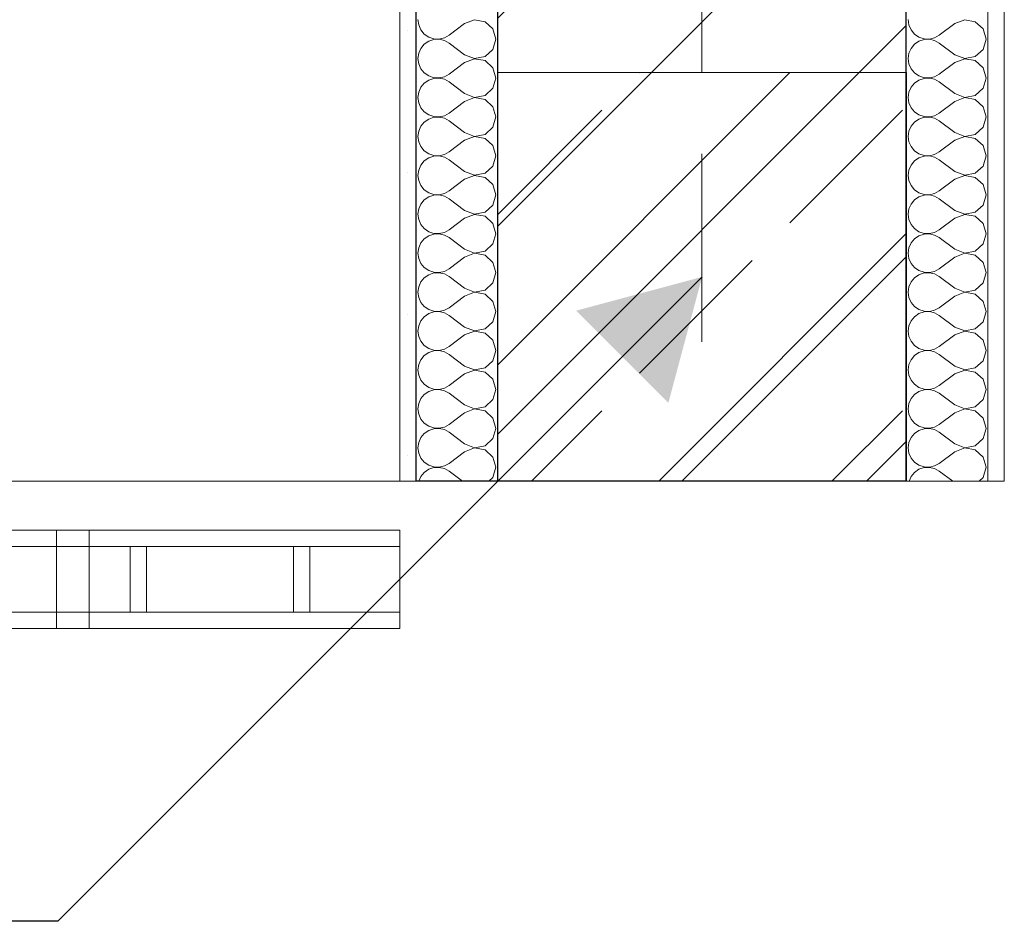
# Model space of a CAD drawing. Header units: millimetres. Extents: x -52968 to 399385, y -141133 to 110561.
# Tile 116 of 146: x 90488 to 91090, y -119147 to -118595. Entities that reach past the tile are written whole.
import ezdxf

# ---------------------------------------------------------------- set-up
doc = ezdxf.new("R2010")
doc.units = ezdxf.units.MM
doc.linetypes.add('SIM-Wegliniec-21.07.2025-Parter$0$Przerywana podwójnie', pattern=[295, 125, -50, 70, -50])
doc.layers.add('_xref', color=250, linetype='Continuous')
for name, color, linetype, lineweight in [('SIM-Wegliniec-21.07.2025-Parter$0$Nowe_A-Balkony_Nr_pióra__89', 250, 'Continuous', 0), ('SIM-Wegliniec-21.07.2025-Parter$0$Nowe_A-Balustrady_Nr_pióra__11', 250, 'Continuous', 0), ('SIM-Wegliniec-21.07.2025-Parter$0$Nowe_A-Balustrady_Nr_pióra__91', 250, 'Continuous', 0), ('SIM-Wegliniec-21.07.2025-Parter$0$Nowe_A-Konstrukcja Opis_Nr_pióra__58', 250, 'Continuous', 0), ('SIM-Wegliniec-21.07.2025-Parter$0$Nowe_A-Konstrukcja_Nr_pióra__1', 250, 'Continuous', 0), ('SIM-Wegliniec-21.07.2025-Parter$0$Nowe_A-Osi_Nr_pióra__20', 250, 'Continuous', 0), ('SIM-Wegliniec-21.07.2025-Parter$0$Nowe_A-Ściany-Wewnętrzne', 250, 'Continuous', 0), ('SIM-Wegliniec-21.07.2025-Parter$0$Nowe_A-Ściany-Wewnętrzne_Nr_pióra__174', 250, 'Continuous', 0), ('SIM-Wegliniec-21.07.2025-Parter$0$Nowe_A-Ściany-Wewnętrzne_Nr_pióra__27', 250, 'Continuous', 0), ('SIM-Wegliniec-21.07.2025-Parter$0$Nowe_A-Ściany-Wewnętrzne_Nr_pióra__47', 250, 'Continuous', 0)]:
    doc.layers.add(name, color=color, linetype=linetype, lineweight=lineweight)
doc.dimstyles.new('SIM-Wegliniec-21.07.2025-Parter$0$STYL_AUTOMATYCZNY__9', dxfattribs={"dimtxt": 0.18, "dimasz": 76, "dimexe": 0.18, "dimexo": 0.0625, "dimgap": 0, "dimtad": 0, "dimtih": 1, "dimtoh": 1, "dimdec": 4, "dimzin": 0, "dimdsep": 46, "dimcen": 0.09, "dimadec": 0, "dimazin": 0, "dimtfac": 1, "dimtdec": 4, "dimtmove": 0, "dimatfit": 3, "dimldrblk": 'SIM-Wegliniec-21.07.2025-Parter$0$ARROWHEAD_16', "dimfxl": 1, "dimtolj": 1, "dimtzin": 0, "dimarcsym": 0})
pattern_1 = [(0, (0, 0), (0, 86.60254), [0, -50]), (0, (25, 43.3), (0, 86.60254), [0, -50])]

# ---------------------------------------------------------------- blocks, each defined once
blk = doc.blocks.new('SIM-Wegliniec-21.07.2025-Parter$0$ARROWHEAD_16')
at = {"linetype": 'Continuous', "lineweight": 0}
blk.add_hatch(color=0, dxfattribs=at).paths.add_polyline_path([(-0.9093, 0.525), (0, 0), (-0.9093, -0.525)])
at = {"color": 0, "linetype": 'Continuous', "lineweight": 0}
blk.add_line((0, 0), (-1, 0), dxfattribs=at)
blk = doc.blocks.new('SIM-Wegliniec-21.07.2025-Parter')
at = {"layer": 'SIM-Wegliniec-21.07.2025-Parter$0$Nowe_A-Konstrukcja_Nr_pióra__1', "linetype": 'Continuous', "lineweight": 13}
h = blk.add_hatch(dxfattribs=at)
h.set_pattern_fill('Beton_zbrojony', color=256, style=0, pattern_type=2)
h.set_pattern_definition([(45, (0, 0), (-91.92388, 91.92388), []), (45, (-45.96, 45.96), (-91.92388, 91.92388), [97.5, -32.5])])
h.paths.add_polyline_path([(91030.14, -118627.6), (90780.14, -118627.6), (90780.14, -118877.6), (91030.14, -118877.6)])
at = {"layer": 'SIM-Wegliniec-21.07.2025-Parter$0$Nowe_A-Ściany-Wewnętrzne', "linetype": 'Continuous', "lineweight": 0}
h = blk.add_hatch(dxfattribs=at)
h.set_pattern_fill('Tynk', color=256, style=0, pattern_type=2)
h.set_pattern_definition(pattern_1)
h.paths.add_polyline_path([(90730.07, -118877.6), (90730.07, -117377.6), (90720.07, -117377.6), (90720.07, -118877.6)])
h = blk.add_hatch(dxfattribs=at)
h.set_pattern_fill('Bloczki_ceramiczne', color=256, style=0, pattern_type=2)
h.set_pattern_definition([(45, (0, 0), (-63.63961, 63.63961), [])])
h.paths.add_polyline_path([(91030.07, -118877.6), (91030.07, -117377.6), (90780.07, -117377.6), (90780.07, -118877.6)])
at = {"layer": 'SIM-Wegliniec-21.07.2025-Parter$0$Nowe_A-Ściany-Wewnętrzne', "linetype": 'Continuous', "lineweight": 0, "true_color": 0x000000}
h = blk.add_hatch(dxfattribs=at)
h.set_pattern_fill('Tynk', color=18, style=0, pattern_type=2)
h.set_pattern_definition(pattern_1)
h.paths.add_polyline_path([(91090.07, -118877.6), (91090.07, -117377.6), (91080.07, -117377.6), (91080.07, -118877.6)])
at = {"layer": 'SIM-Wegliniec-21.07.2025-Parter$0$Nowe_A-Balkony_Nr_pióra__89', "linetype": 'Continuous', "lineweight": 13, "flags": 128}
blk.add_lwpolyline([(91030.07, -117167.6), (91030.07, -118877.6), (64980.07, -118877.6), (64980.07, -117167.6)], close=True, dxfattribs=at)
at = {"layer": 'SIM-Wegliniec-21.07.2025-Parter$0$Nowe_A-Balustrady_Nr_pióra__11', "linetype": 'Continuous', "lineweight": 13, "flags": 128}
for points in [[(90565.07, -118957.6), (90565.07, -118917.6), (90555.07, -118917.6), (90555.07, -118957.6)], [(90665.07, -118957.6), (90665.07, -118917.6), (90655.07, -118917.6), (90655.07, -118957.6)]]:
    blk.add_lwpolyline(points, close=True, dxfattribs=at)
at = {"layer": 'SIM-Wegliniec-21.07.2025-Parter$0$Nowe_A-Balustrady_Nr_pióra__91', "linetype": 'Continuous', "lineweight": 13, "flags": 128}
for points in [[(90720.07, -118967.6), (90720.07, -118907.6), (65290.07, -118907.6), (65290.07, -118967.6)], [(90530.07, -118967.6), (90530.07, -118907.6), (90510.07, -118907.6), (90510.07, -118967.6)], [(90720.07, -118957.6), (90720.07, -118917.6), (65290.07, -118917.6), (65290.07, -118957.6)]]:
    blk.add_lwpolyline(points, close=True, dxfattribs=at)
at = {"layer": 'SIM-Wegliniec-21.07.2025-Parter$0$Nowe_A-Konstrukcja_Nr_pióra__1', "linetype": 'Continuous', "lineweight": 13, "flags": 128}
blk.add_lwpolyline([(91030.14, -118627.6), (90780.14, -118627.6), (90780.14, -118877.6), (91030.14, -118877.6)], close=True, dxfattribs=at)
at = {"layer": 'SIM-Wegliniec-21.07.2025-Parter$0$Nowe_A-Osi_Nr_pióra__20', "linetype": 'SIM-Wegliniec-21.07.2025-Parter$0$Przerywana podwójnie', "lineweight": 13}
blk.add_line((90905.07, -117792.3), (90905.07, -118792.3), dxfattribs=at)
at = {"layer": 'SIM-Wegliniec-21.07.2025-Parter$0$Nowe_A-Ściany-Wewnętrzne_Nr_pióra__174', "linetype": 'Continuous', "lineweight": 5}
for p, q in [((90731.26, -118595.24), (90731.72, -118598.49)), ((90731.72, -118598.49), (90733.04, -118601.5)), ((90759.83, -118597.62), (90750.31, -118604.76)), ((90765.91, -118595.29), (90759.83, -118597.62)), ((90772.3, -118596.49), (90765.91, -118595.29)), ((90777.1, -118600.88), (90772.3, -118596.49)), ((91031.26, -118595.24), (91031.72, -118598.49)), ((91031.72, -118598.49), (91033.04, -118601.5)), ((91059.83, -118597.62), (91050.31, -118604.76)), ((91065.91, -118595.29), (91059.83, -118597.62)), ((91072.3, -118596.49), (91065.91, -118595.29)), ((91077.1, -118600.88), (91072.3, -118596.49)), ((90733.04, -118601.5), (90735.14, -118604.03)), ((90735.14, -118604.03), (90737.84, -118605.89)), ((90747.44, -118606.35), (90750.31, -118604.76)), ((90778.88, -118607.14), (90777.1, -118600.88)), ((91033.04, -118601.5), (91035.14, -118604.03)), ((91035.14, -118604.03), (91037.84, -118605.89)), ((91047.44, -118606.35), (91050.31, -118604.76)), ((91078.88, -118607.14), (91077.1, -118600.88)), ((90735.14, -118610.26), (90733.04, -118612.79)), ((90737.84, -118608.4), (90735.14, -118610.26)), ((90737.84, -118605.89), (90740.96, -118606.94)), ((90740.96, -118607.35), (90737.84, -118608.4)), ((90740.96, -118606.94), (90744.24, -118607.09)), ((90744.24, -118607.19), (90740.96, -118607.35)), ((90744.24, -118607.09), (90747.44, -118606.35)), ((90747.44, -118607.93), (90744.24, -118607.19)), ((90750.31, -118609.52), (90747.44, -118607.93)), ((90759.83, -118616.67), (90750.31, -118609.52)), ((90777.1, -118613.4), (90778.88, -118607.14)), ((91035.14, -118610.26), (91033.04, -118612.79)), ((91037.84, -118608.4), (91035.14, -118610.26)), ((91037.84, -118605.89), (91040.96, -118606.94)), ((91040.96, -118607.35), (91037.84, -118608.4)), ((91040.96, -118606.94), (91044.24, -118607.09)), ((91044.24, -118607.19), (91040.96, -118607.35)), ((91044.24, -118607.09), (91047.44, -118606.35)), ((91047.44, -118607.93), (91044.24, -118607.19)), ((91050.31, -118609.52), (91047.44, -118607.93)), ((91059.83, -118616.67), (91050.31, -118609.52)), ((91077.1, -118613.4), (91078.88, -118607.14)), ((90731.72, -118615.79), (90731.26, -118619.05)), ((90733.04, -118612.79), (90731.72, -118615.79)), ((90759.83, -118616.67), (90765.91, -118619)), ((90772.3, -118617.79), (90777.1, -118613.4)), ((91031.72, -118615.79), (91031.26, -118619.05)), ((91033.04, -118612.79), (91031.72, -118615.79)), ((91059.83, -118616.67), (91065.91, -118619)), ((91072.3, -118617.79), (91077.1, -118613.4)), ((90731.26, -118619.05), (90731.72, -118622.3)), ((90731.72, -118622.3), (90733.04, -118625.31)), ((90759.83, -118621.43), (90750.31, -118628.57)), ((90765.91, -118619.1), (90759.83, -118621.43)), ((90765.91, -118619), (90772.3, -118617.79)), ((90772.3, -118620.3), (90765.91, -118619.1)), ((90777.1, -118624.69), (90772.3, -118620.3)), ((91031.26, -118619.05), (91031.72, -118622.3)), ((91031.72, -118622.3), (91033.04, -118625.31)), ((91059.83, -118621.43), (91050.31, -118628.57)), ((91065.91, -118619.1), (91059.83, -118621.43)), ((91065.91, -118619), (91072.3, -118617.79)), ((91072.3, -118620.3), (91065.91, -118619.1)), ((91077.1, -118624.69), (91072.3, -118620.3)), ((90733.04, -118625.31), (90735.14, -118627.84)), ((90735.14, -118627.84), (90737.84, -118629.7)), ((90737.84, -118629.7), (90740.96, -118630.75)), ((90747.44, -118630.16), (90750.31, -118628.57)), ((90778.88, -118630.95), (90777.1, -118624.69)), ((91033.04, -118625.31), (91035.14, -118627.84)), ((91035.14, -118627.84), (91037.84, -118629.7)), ((91037.84, -118629.7), (91040.96, -118630.75)), ((91047.44, -118630.16), (91050.31, -118628.57)), ((91078.88, -118630.95), (91077.1, -118624.69)), ((90735.14, -118634.07), (90733.04, -118636.6)), ((90737.84, -118632.21), (90735.14, -118634.07)), ((90740.96, -118631.16), (90737.84, -118632.21)), ((90740.96, -118630.75), (90744.24, -118630.9)), ((90744.24, -118631), (90740.96, -118631.16)), ((90744.24, -118630.9), (90747.44, -118630.16)), ((90747.44, -118631.74), (90744.24, -118631)), ((90750.31, -118633.33), (90747.44, -118631.74)), ((90759.83, -118640.48), (90750.31, -118633.33)), ((90777.1, -118637.21), (90778.88, -118630.95)), ((91035.14, -118634.07), (91033.04, -118636.6)), ((91037.84, -118632.21), (91035.14, -118634.07)), ((91040.96, -118631.16), (91037.84, -118632.21)), ((91040.96, -118630.75), (91044.24, -118630.9)), ((91044.24, -118631), (91040.96, -118631.16)), ((91044.24, -118630.9), (91047.44, -118630.16)), ((91047.44, -118631.74), (91044.24, -118631)), ((91050.31, -118633.33), (91047.44, -118631.74)), ((91059.83, -118640.48), (91050.31, -118633.33)), ((91077.1, -118637.21), (91078.88, -118630.95)), ((90731.72, -118639.6), (90731.26, -118642.86)), ((90733.04, -118636.6), (90731.72, -118639.6)), ((90759.83, -118640.48), (90765.91, -118642.81)), ((90765.91, -118642.81), (90772.3, -118641.6)), ((90772.3, -118641.6), (90777.1, -118637.21)), ((91031.72, -118639.6), (91031.26, -118642.86)), ((91033.04, -118636.6), (91031.72, -118639.6)), ((91059.83, -118640.48), (91065.91, -118642.81)), ((91065.91, -118642.81), (91072.3, -118641.6)), ((91072.3, -118641.6), (91077.1, -118637.21)), ((90731.26, -118642.86), (90731.72, -118646.11)), ((90731.72, -118646.11), (90733.04, -118649.12)), ((90759.83, -118645.24), (90750.31, -118652.38)), ((90765.91, -118642.91), (90759.83, -118645.24)), ((90772.3, -118644.11), (90765.91, -118642.91)), ((90777.1, -118648.5), (90772.3, -118644.11)), ((91031.26, -118642.86), (91031.72, -118646.11)), ((91031.72, -118646.11), (91033.04, -118649.12)), ((91059.83, -118645.24), (91050.31, -118652.38)), ((91065.91, -118642.91), (91059.83, -118645.24)), ((91072.3, -118644.11), (91065.91, -118642.91)), ((91077.1, -118648.5), (91072.3, -118644.11)), ((90733.04, -118649.12), (90735.14, -118651.64)), ((90735.14, -118651.64), (90737.84, -118653.51)), ((90737.84, -118653.51), (90740.96, -118654.55)), ((90747.44, -118653.97), (90750.31, -118652.38)), ((90778.88, -118654.76), (90777.1, -118648.5)), ((91033.04, -118649.12), (91035.14, -118651.64)), ((91035.14, -118651.64), (91037.84, -118653.51)), ((91037.84, -118653.51), (91040.96, -118654.55)), ((91047.44, -118653.97), (91050.31, -118652.38)), ((91078.88, -118654.76), (91077.1, -118648.5)), ((90735.14, -118657.88), (90733.04, -118660.41)), ((90737.84, -118656.02), (90735.14, -118657.88)), ((90740.96, -118654.97), (90737.84, -118656.02)), ((90740.96, -118654.55), (90744.24, -118654.71)), ((90744.24, -118654.81), (90740.96, -118654.97)), ((90744.24, -118654.71), (90747.44, -118653.97)), ((90747.44, -118655.55), (90744.24, -118654.81)), ((90750.31, -118657.14), (90747.44, -118655.55)), ((90759.83, -118664.29), (90750.31, -118657.14)), ((90777.1, -118661.02), (90778.88, -118654.76)), ((91035.14, -118657.88), (91033.04, -118660.41)), ((91037.84, -118656.02), (91035.14, -118657.88)), ((91040.96, -118654.97), (91037.84, -118656.02)), ((91040.96, -118654.55), (91044.24, -118654.71)), ((91044.24, -118654.81), (91040.96, -118654.97)), ((91044.24, -118654.71), (91047.44, -118653.97)), ((91047.44, -118655.55), (91044.24, -118654.81)), ((91050.31, -118657.14), (91047.44, -118655.55)), ((91059.83, -118664.29), (91050.31, -118657.14)), ((91077.1, -118661.02), (91078.88, -118654.76)), ((90731.72, -118663.41), (90731.26, -118666.67)), ((90733.04, -118660.41), (90731.72, -118663.41)), ((90759.83, -118664.29), (90765.91, -118666.62)), ((90765.91, -118666.62), (90772.3, -118665.41)), ((90772.3, -118665.41), (90777.1, -118661.02)), ((91031.72, -118663.41), (91031.26, -118666.67)), ((91033.04, -118660.41), (91031.72, -118663.41)), ((91059.83, -118664.29), (91065.91, -118666.62)), ((91065.91, -118666.62), (91072.3, -118665.41)), ((91072.3, -118665.41), (91077.1, -118661.02)), ((90731.26, -118666.67), (90731.72, -118669.92)), ((90731.72, -118669.92), (90733.04, -118672.93)), ((90759.83, -118669.05), (90750.31, -118676.19)), ((90765.91, -118666.71), (90759.83, -118669.05)), ((90772.3, -118667.92), (90765.91, -118666.71)), ((90777.1, -118672.31), (90772.3, -118667.92)), ((91031.26, -118666.67), (91031.72, -118669.92)), ((91031.72, -118669.92), (91033.04, -118672.93)), ((91059.83, -118669.05), (91050.31, -118676.19)), ((91065.91, -118666.71), (91059.83, -118669.05)), ((91072.3, -118667.92), (91065.91, -118666.71)), ((91077.1, -118672.31), (91072.3, -118667.92)), ((90733.04, -118672.93), (90735.14, -118675.45)), ((90735.14, -118675.45), (90737.84, -118677.31)), ((90737.84, -118677.31), (90740.96, -118678.36)), ((90744.24, -118678.52), (90747.44, -118677.78)), ((90747.44, -118677.78), (90750.31, -118676.19)), ((90778.88, -118678.57), (90777.1, -118672.31)), ((91033.04, -118672.93), (91035.14, -118675.45)), ((91035.14, -118675.45), (91037.84, -118677.31)), ((91037.84, -118677.31), (91040.96, -118678.36)), ((91044.24, -118678.52), (91047.44, -118677.78)), ((91047.44, -118677.78), (91050.31, -118676.19)), ((91078.88, -118678.57), (91077.1, -118672.31)), ((90735.14, -118681.69), (90733.04, -118684.22)), ((90737.84, -118679.83), (90735.14, -118681.69)), ((90740.96, -118678.78), (90737.84, -118679.83)), ((90740.96, -118678.36), (90744.24, -118678.52)), ((90744.24, -118678.62), (90740.96, -118678.78)), ((90747.44, -118679.36), (90744.24, -118678.62)), ((90750.31, -118680.95), (90747.44, -118679.36)), ((90759.83, -118688.1), (90750.31, -118680.95)), ((90777.1, -118684.83), (90778.88, -118678.57)), ((91035.14, -118681.69), (91033.04, -118684.22)), ((91037.84, -118679.83), (91035.14, -118681.69)), ((91040.96, -118678.78), (91037.84, -118679.83)), ((91040.96, -118678.36), (91044.24, -118678.52)), ((91044.24, -118678.62), (91040.96, -118678.78)), ((91047.44, -118679.36), (91044.24, -118678.62)), ((91050.31, -118680.95), (91047.44, -118679.36)), ((91059.83, -118688.1), (91050.31, -118680.95)), ((91077.1, -118684.83), (91078.88, -118678.57)), ((90731.72, -118687.22), (90731.26, -118690.48)), ((90733.04, -118684.22), (90731.72, -118687.22)), ((90759.83, -118688.1), (90765.91, -118690.43)), ((90765.91, -118690.43), (90772.3, -118689.22)), ((90772.3, -118689.22), (90777.1, -118684.83)), ((91031.72, -118687.22), (91031.26, -118690.48)), ((91033.04, -118684.22), (91031.72, -118687.22)), ((91059.83, -118688.1), (91065.91, -118690.43)), ((91065.91, -118690.43), (91072.3, -118689.22)), ((91072.3, -118689.22), (91077.1, -118684.83)), ((90731.26, -118690.48), (90731.72, -118693.73)), ((90731.72, -118693.73), (90733.04, -118696.73)), ((90759.83, -118692.86), (90750.31, -118700)), ((90765.91, -118690.52), (90759.83, -118692.86)), ((90772.3, -118691.73), (90765.91, -118690.52)), ((90777.1, -118696.12), (90772.3, -118691.73)), ((91031.26, -118690.48), (91031.72, -118693.73)), ((91031.72, -118693.73), (91033.04, -118696.73)), ((91059.83, -118692.86), (91050.31, -118700)), ((91065.91, -118690.52), (91059.83, -118692.86)), ((91072.3, -118691.73), (91065.91, -118690.52)), ((91077.1, -118696.12), (91072.3, -118691.73)), ((90733.04, -118696.73), (90735.14, -118699.26)), ((90735.14, -118699.26), (90737.84, -118701.12)), ((90737.84, -118701.12), (90740.96, -118702.17)), ((90744.24, -118702.33), (90747.44, -118701.59)), ((90747.44, -118701.59), (90750.31, -118700)), ((90778.88, -118702.38), (90777.1, -118696.12)), ((91033.04, -118696.73), (91035.14, -118699.26)), ((91035.14, -118699.26), (91037.84, -118701.12)), ((91037.84, -118701.12), (91040.96, -118702.17)), ((91044.24, -118702.33), (91047.44, -118701.59)), ((91047.44, -118701.59), (91050.31, -118700)), ((91078.88, -118702.38), (91077.1, -118696.12)), ((90733.04, -118708.03), (90731.72, -118711.03)), ((90735.14, -118705.5), (90733.04, -118708.03)), ((90737.84, -118703.64), (90735.14, -118705.5)), ((90740.96, -118702.59), (90737.84, -118703.64)), ((90740.96, -118702.17), (90744.24, -118702.33)), ((90744.24, -118702.43), (90740.96, -118702.59)), ((90747.44, -118703.17), (90744.24, -118702.43)), ((90750.31, -118704.76), (90747.44, -118703.17)), ((90759.83, -118711.9), (90750.31, -118704.76)), ((90777.1, -118708.64), (90778.88, -118702.38)), ((91033.04, -118708.03), (91031.72, -118711.03)), ((91035.14, -118705.5), (91033.04, -118708.03)), ((91037.84, -118703.64), (91035.14, -118705.5)), ((91040.96, -118702.59), (91037.84, -118703.64)), ((91040.96, -118702.17), (91044.24, -118702.33)), ((91044.24, -118702.43), (91040.96, -118702.59)), ((91047.44, -118703.17), (91044.24, -118702.43)), ((91050.31, -118704.76), (91047.44, -118703.17)), ((91059.83, -118711.9), (91050.31, -118704.76)), ((91077.1, -118708.64), (91078.88, -118702.38)), ((90731.72, -118711.03), (90731.26, -118714.29)), ((90759.83, -118711.9), (90765.91, -118714.24)), ((90765.91, -118714.24), (90772.3, -118713.03)), ((90772.3, -118713.03), (90777.1, -118708.64)), ((91031.72, -118711.03), (91031.26, -118714.29)), ((91059.83, -118711.9), (91065.91, -118714.24)), ((91065.91, -118714.24), (91072.3, -118713.03)), ((91072.3, -118713.03), (91077.1, -118708.64)), ((90731.26, -118714.29), (90731.72, -118717.54)), ((90731.72, -118717.54), (90733.04, -118720.54)), ((90759.83, -118716.67), (90750.31, -118723.81)), ((90765.91, -118714.33), (90759.83, -118716.67)), ((90772.3, -118715.54), (90765.91, -118714.33)), ((90777.1, -118719.93), (90772.3, -118715.54)), ((90778.88, -118726.19), (90777.1, -118719.93)), ((91031.26, -118714.29), (91031.72, -118717.54)), ((91031.72, -118717.54), (91033.04, -118720.54)), ((91059.83, -118716.67), (91050.31, -118723.81)), ((91065.91, -118714.33), (91059.83, -118716.67)), ((91072.3, -118715.54), (91065.91, -118714.33)), ((91077.1, -118719.93), (91072.3, -118715.54)), ((91078.88, -118726.19), (91077.1, -118719.93)), ((90733.04, -118720.54), (90735.14, -118723.07)), ((90735.14, -118723.07), (90737.84, -118724.93)), ((90737.84, -118724.93), (90740.96, -118725.98)), ((90740.96, -118725.98), (90744.24, -118726.14)), ((90744.24, -118726.14), (90747.44, -118725.4)), ((90747.44, -118725.4), (90750.31, -118723.81)), ((91033.04, -118720.54), (91035.14, -118723.07)), ((91035.14, -118723.07), (91037.84, -118724.93)), ((91037.84, -118724.93), (91040.96, -118725.98)), ((91040.96, -118725.98), (91044.24, -118726.14)), ((91044.24, -118726.14), (91047.44, -118725.4)), ((91047.44, -118725.4), (91050.31, -118723.81)), ((90733.04, -118731.84), (90731.72, -118734.84)), ((90735.14, -118729.31), (90733.04, -118731.84)), ((90737.84, -118727.45), (90735.14, -118729.31)), ((90740.96, -118726.4), (90737.84, -118727.45)), ((90744.24, -118726.24), (90740.96, -118726.4)), ((90747.44, -118726.98), (90744.24, -118726.24)), ((90750.31, -118728.57), (90747.44, -118726.98)), ((90759.83, -118735.71), (90750.31, -118728.57)), ((90777.1, -118732.45), (90778.88, -118726.19)), ((91033.04, -118731.84), (91031.72, -118734.84)), ((91035.14, -118729.31), (91033.04, -118731.84)), ((91037.84, -118727.45), (91035.14, -118729.31)), ((91040.96, -118726.4), (91037.84, -118727.45)), ((91044.24, -118726.24), (91040.96, -118726.4)), ((91047.44, -118726.98), (91044.24, -118726.24)), ((91050.31, -118728.57), (91047.44, -118726.98)), ((91059.83, -118735.71), (91050.31, -118728.57)), ((91077.1, -118732.45), (91078.88, -118726.19)), ((90731.72, -118734.84), (90731.26, -118738.1)), ((90731.26, -118738.1), (90731.72, -118741.35)), ((90759.83, -118735.71), (90765.91, -118738.05)), ((90765.91, -118738.14), (90759.83, -118740.48)), ((90765.91, -118738.05), (90772.3, -118736.84)), ((90772.3, -118739.35), (90765.91, -118738.14)), ((90772.3, -118736.84), (90777.1, -118732.45)), ((91031.72, -118734.84), (91031.26, -118738.1)), ((91031.26, -118738.1), (91031.72, -118741.35)), ((91059.83, -118735.71), (91065.91, -118738.05)), ((91065.91, -118738.14), (91059.83, -118740.48)), ((91065.91, -118738.05), (91072.3, -118736.84)), ((91072.3, -118739.35), (91065.91, -118738.14)), ((91072.3, -118736.84), (91077.1, -118732.45)), ((90731.72, -118741.35), (90733.04, -118744.35)), ((90759.83, -118740.48), (90750.31, -118747.62)), ((90777.1, -118743.74), (90772.3, -118739.35)), ((90778.88, -118750), (90777.1, -118743.74)), ((91031.72, -118741.35), (91033.04, -118744.35)), ((91059.83, -118740.48), (91050.31, -118747.62)), ((91077.1, -118743.74), (91072.3, -118739.35)), ((91078.88, -118750), (91077.1, -118743.74)), ((90733.04, -118744.35), (90735.14, -118746.88)), ((90735.14, -118746.88), (90737.84, -118748.74)), ((90737.84, -118748.74), (90740.96, -118749.79)), ((90740.96, -118750.21), (90737.84, -118751.26)), ((90740.96, -118749.79), (90744.24, -118749.95)), ((90744.24, -118750.05), (90740.96, -118750.21)), ((90744.24, -118749.95), (90747.44, -118749.21)), ((90747.44, -118750.79), (90744.24, -118750.05)), ((90747.44, -118749.21), (90750.31, -118747.62)), ((90777.1, -118756.26), (90778.88, -118750)), ((91033.04, -118744.35), (91035.14, -118746.88)), ((91035.14, -118746.88), (91037.84, -118748.74)), ((91037.84, -118748.74), (91040.96, -118749.79)), ((91040.96, -118750.21), (91037.84, -118751.26)), ((91040.96, -118749.79), (91044.24, -118749.95)), ((91044.24, -118750.05), (91040.96, -118750.21)), ((91044.24, -118749.95), (91047.44, -118749.21)), ((91047.44, -118750.79), (91044.24, -118750.05)), ((91047.44, -118749.21), (91050.31, -118747.62)), ((91077.1, -118756.26), (91078.88, -118750)), ((90733.04, -118755.65), (90731.72, -118758.65)), ((90735.14, -118753.12), (90733.04, -118755.65)), ((90737.84, -118751.26), (90735.14, -118753.12)), ((90750.31, -118752.38), (90747.44, -118750.79)), ((90759.83, -118759.52), (90750.31, -118752.38)), ((90772.3, -118760.65), (90777.1, -118756.26)), ((91033.04, -118755.65), (91031.72, -118758.65)), ((91035.14, -118753.12), (91033.04, -118755.65)), ((91037.84, -118751.26), (91035.14, -118753.12)), ((91050.31, -118752.38), (91047.44, -118750.79)), ((91059.83, -118759.52), (91050.31, -118752.38)), ((91072.3, -118760.65), (91077.1, -118756.26)), ((90731.72, -118758.65), (90731.26, -118761.9)), ((90731.26, -118761.9), (90731.72, -118765.16)), ((90759.83, -118759.52), (90765.91, -118761.86)), ((90765.91, -118761.95), (90759.83, -118764.29)), ((90765.91, -118761.86), (90772.3, -118760.65)), ((90772.3, -118763.16), (90765.91, -118761.95)), ((91031.72, -118758.65), (91031.26, -118761.9)), ((91031.26, -118761.9), (91031.72, -118765.16)), ((91059.83, -118759.52), (91065.91, -118761.86)), ((91065.91, -118761.95), (91059.83, -118764.29)), ((91065.91, -118761.86), (91072.3, -118760.65)), ((91072.3, -118763.16), (91065.91, -118761.95)), ((90731.72, -118765.16), (90733.04, -118768.16)), ((90733.04, -118768.16), (90735.14, -118770.69)), ((90759.83, -118764.29), (90750.31, -118771.43)), ((90777.1, -118767.55), (90772.3, -118763.16)), ((90778.88, -118773.81), (90777.1, -118767.55)), ((91031.72, -118765.16), (91033.04, -118768.16)), ((91033.04, -118768.16), (91035.14, -118770.69)), ((91059.83, -118764.29), (91050.31, -118771.43)), ((91077.1, -118767.55), (91072.3, -118763.16)), ((91078.88, -118773.81), (91077.1, -118767.55)), ((90735.14, -118770.69), (90737.84, -118772.55)), ((90737.84, -118772.55), (90740.96, -118773.6)), ((90740.96, -118774.02), (90737.84, -118775.07)), ((90740.96, -118773.6), (90744.24, -118773.76)), ((90744.24, -118773.86), (90740.96, -118774.02)), ((90744.24, -118773.76), (90747.44, -118773.02)), ((90747.44, -118774.6), (90744.24, -118773.86)), ((90747.44, -118773.02), (90750.31, -118771.43)), ((90777.1, -118780.07), (90778.88, -118773.81)), ((91035.14, -118770.69), (91037.84, -118772.55)), ((91037.84, -118772.55), (91040.96, -118773.6)), ((91040.96, -118774.02), (91037.84, -118775.07)), ((91040.96, -118773.6), (91044.24, -118773.76)), ((91044.24, -118773.86), (91040.96, -118774.02)), ((91044.24, -118773.76), (91047.44, -118773.02)), ((91047.44, -118774.6), (91044.24, -118773.86)), ((91047.44, -118773.02), (91050.31, -118771.43)), ((91077.1, -118780.07), (91078.88, -118773.81)), ((90733.04, -118779.46), (90731.72, -118782.46)), ((90735.14, -118776.93), (90733.04, -118779.46)), ((90737.84, -118775.07), (90735.14, -118776.93)), ((90750.31, -118776.19), (90747.44, -118774.6)), ((90759.83, -118783.33), (90750.31, -118776.19)), ((90772.3, -118784.46), (90777.1, -118780.07)), ((91033.04, -118779.46), (91031.72, -118782.46)), ((91035.14, -118776.93), (91033.04, -118779.46)), ((91037.84, -118775.07), (91035.14, -118776.93)), ((91050.31, -118776.19), (91047.44, -118774.6)), ((91059.83, -118783.33), (91050.31, -118776.19)), ((91072.3, -118784.46), (91077.1, -118780.07)), ((90731.72, -118782.46), (90731.26, -118785.71)), ((90731.26, -118785.71), (90731.72, -118788.97)), ((90759.83, -118783.33), (90765.91, -118785.67)), ((90765.91, -118785.76), (90759.83, -118788.1)), ((90765.91, -118785.67), (90772.3, -118784.46)), ((90772.3, -118786.97), (90765.91, -118785.76)), ((91031.72, -118782.46), (91031.26, -118785.71)), ((91031.26, -118785.71), (91031.72, -118788.97)), ((91059.83, -118783.33), (91065.91, -118785.67)), ((91065.91, -118785.76), (91059.83, -118788.1)), ((91065.91, -118785.67), (91072.3, -118784.46)), ((91072.3, -118786.97), (91065.91, -118785.76)), ((90731.72, -118788.97), (90733.04, -118791.97)), ((90733.04, -118791.97), (90735.14, -118794.5)), ((90759.83, -118788.1), (90750.31, -118795.24)), ((90777.1, -118791.36), (90772.3, -118786.97)), ((90778.88, -118797.62), (90777.1, -118791.36)), ((91031.72, -118788.97), (91033.04, -118791.97)), ((91033.04, -118791.97), (91035.14, -118794.5)), ((91059.83, -118788.1), (91050.31, -118795.24)), ((91077.1, -118791.36), (91072.3, -118786.97)), ((91078.88, -118797.62), (91077.1, -118791.36)), ((90735.14, -118794.5), (90737.84, -118796.36)), ((90737.84, -118796.36), (90740.96, -118797.41)), ((90740.96, -118797.83), (90737.84, -118798.88)), ((90740.96, -118797.41), (90744.24, -118797.57)), ((90744.24, -118797.67), (90740.96, -118797.83)), ((90744.24, -118797.57), (90747.44, -118796.83)), ((90747.44, -118798.41), (90744.24, -118797.67)), ((90747.44, -118796.83), (90750.31, -118795.24)), ((90750.31, -118800), (90747.44, -118798.41)), ((90777.1, -118803.88), (90778.88, -118797.62)), ((91035.14, -118794.5), (91037.84, -118796.36)), ((91037.84, -118796.36), (91040.96, -118797.41)), ((91040.96, -118797.83), (91037.84, -118798.88)), ((91040.96, -118797.41), (91044.24, -118797.57)), ((91044.24, -118797.67), (91040.96, -118797.83)), ((91044.24, -118797.57), (91047.44, -118796.83)), ((91047.44, -118798.41), (91044.24, -118797.67)), ((91047.44, -118796.83), (91050.31, -118795.24)), ((91050.31, -118800), (91047.44, -118798.41)), ((91077.1, -118803.88), (91078.88, -118797.62)), ((90733.04, -118803.27), (90731.72, -118806.27)), ((90735.14, -118800.74), (90733.04, -118803.27)), ((90737.84, -118798.88), (90735.14, -118800.74)), ((90759.83, -118807.14), (90750.31, -118800)), ((90772.3, -118808.27), (90777.1, -118803.88)), ((91033.04, -118803.27), (91031.72, -118806.27)), ((91035.14, -118800.74), (91033.04, -118803.27)), ((91037.84, -118798.88), (91035.14, -118800.74)), ((91059.83, -118807.14), (91050.31, -118800)), ((91072.3, -118808.27), (91077.1, -118803.88)), ((90731.72, -118806.27), (90731.26, -118809.52)), ((90731.26, -118809.52), (90731.72, -118812.78)), ((90759.83, -118807.14), (90765.91, -118809.48)), ((90765.91, -118809.57), (90759.83, -118811.9)), ((90765.91, -118809.48), (90772.3, -118808.27)), ((90772.3, -118810.78), (90765.91, -118809.57)), ((91031.72, -118806.27), (91031.26, -118809.52)), ((91031.26, -118809.52), (91031.72, -118812.78)), ((91059.83, -118807.14), (91065.91, -118809.48)), ((91065.91, -118809.57), (91059.83, -118811.9)), ((91065.91, -118809.48), (91072.3, -118808.27)), ((91072.3, -118810.78), (91065.91, -118809.57)), ((90731.72, -118812.78), (90733.04, -118815.78)), ((90733.04, -118815.78), (90735.14, -118818.31)), ((90759.83, -118811.9), (90750.31, -118819.05)), ((90777.1, -118815.17), (90772.3, -118810.78)), ((90778.88, -118821.43), (90777.1, -118815.17)), ((91031.72, -118812.78), (91033.04, -118815.78)), ((91033.04, -118815.78), (91035.14, -118818.31)), ((91059.83, -118811.9), (91050.31, -118819.05)), ((91077.1, -118815.17), (91072.3, -118810.78)), ((91078.88, -118821.43), (91077.1, -118815.17)), ((90735.14, -118818.31), (90737.84, -118820.17)), ((90737.84, -118820.17), (90740.96, -118821.22)), ((90740.96, -118821.64), (90737.84, -118822.69)), ((90740.96, -118821.22), (90744.24, -118821.38)), ((90744.24, -118821.48), (90740.96, -118821.64)), ((90744.24, -118821.38), (90747.44, -118820.64)), ((90747.44, -118822.22), (90744.24, -118821.48)), ((90747.44, -118820.64), (90750.31, -118819.05)), ((90750.31, -118823.81), (90747.44, -118822.22)), ((90777.1, -118827.69), (90778.88, -118821.43)), ((91035.14, -118818.31), (91037.84, -118820.17)), ((91037.84, -118820.17), (91040.96, -118821.22)), ((91040.96, -118821.64), (91037.84, -118822.69)), ((91040.96, -118821.22), (91044.24, -118821.38)), ((91044.24, -118821.48), (91040.96, -118821.64)), ((91044.24, -118821.38), (91047.44, -118820.64)), ((91047.44, -118822.22), (91044.24, -118821.48)), ((91047.44, -118820.64), (91050.31, -118819.05)), ((91050.31, -118823.81), (91047.44, -118822.22)), ((91077.1, -118827.69), (91078.88, -118821.43)), ((90733.04, -118827.07), (90731.72, -118830.08)), ((90735.14, -118824.55), (90733.04, -118827.07)), ((90737.84, -118822.69), (90735.14, -118824.55)), ((90759.83, -118830.95), (90750.31, -118823.81)), ((90772.3, -118832.08), (90777.1, -118827.69)), ((91033.04, -118827.07), (91031.72, -118830.08)), ((91035.14, -118824.55), (91033.04, -118827.07)), ((91037.84, -118822.69), (91035.14, -118824.55)), ((91059.83, -118830.95), (91050.31, -118823.81)), ((91072.3, -118832.08), (91077.1, -118827.69)), ((90731.72, -118830.08), (90731.26, -118833.33)), ((90731.26, -118833.33), (90731.72, -118836.59)), ((90759.83, -118830.95), (90765.91, -118833.29)), ((90765.91, -118833.38), (90759.83, -118835.71)), ((90765.91, -118833.29), (90772.3, -118832.08)), ((90772.3, -118834.59), (90765.91, -118833.38)), ((90777.1, -118838.98), (90772.3, -118834.59)), ((91031.72, -118830.08), (91031.26, -118833.33)), ((91031.26, -118833.33), (91031.72, -118836.59)), ((91059.83, -118830.95), (91065.91, -118833.29)), ((91065.91, -118833.38), (91059.83, -118835.71)), ((91065.91, -118833.29), (91072.3, -118832.08)), ((91072.3, -118834.59), (91065.91, -118833.38)), ((91077.1, -118838.98), (91072.3, -118834.59)), ((90731.72, -118836.59), (90733.04, -118839.59)), ((90733.04, -118839.59), (90735.14, -118842.12)), ((90759.83, -118835.71), (90750.31, -118842.86)), ((90778.88, -118845.24), (90777.1, -118838.98)), ((91031.72, -118836.59), (91033.04, -118839.59)), ((91033.04, -118839.59), (91035.14, -118842.12)), ((91059.83, -118835.71), (91050.31, -118842.86)), ((91078.88, -118845.24), (91077.1, -118838.98)), ((90735.14, -118842.12), (90737.84, -118843.98)), ((90737.84, -118846.49), (90735.14, -118848.36)), ((90737.84, -118843.98), (90740.96, -118845.03)), ((90740.96, -118845.45), (90737.84, -118846.49)), ((90740.96, -118845.03), (90744.24, -118845.19)), ((90744.24, -118845.29), (90740.96, -118845.45)), ((90744.24, -118845.19), (90747.44, -118844.45)), ((90747.44, -118846.03), (90744.24, -118845.29)), ((90747.44, -118844.45), (90750.31, -118842.86)), ((90750.31, -118847.62), (90747.44, -118846.03)), ((90777.1, -118851.5), (90778.88, -118845.24)), ((91035.14, -118842.12), (91037.84, -118843.98)), ((91037.84, -118846.49), (91035.14, -118848.36)), ((91037.84, -118843.98), (91040.96, -118845.03)), ((91040.96, -118845.45), (91037.84, -118846.49)), ((91040.96, -118845.03), (91044.24, -118845.19)), ((91044.24, -118845.29), (91040.96, -118845.45)), ((91044.24, -118845.19), (91047.44, -118844.45)), ((91047.44, -118846.03), (91044.24, -118845.29)), ((91047.44, -118844.45), (91050.31, -118842.86)), ((91050.31, -118847.62), (91047.44, -118846.03)), ((91077.1, -118851.5), (91078.88, -118845.24)), ((90733.04, -118850.88), (90731.72, -118853.89)), ((90735.14, -118848.36), (90733.04, -118850.88)), ((90759.83, -118854.76), (90750.31, -118847.62)), ((90772.3, -118855.89), (90777.1, -118851.5)), ((91033.04, -118850.88), (91031.72, -118853.89)), ((91035.14, -118848.36), (91033.04, -118850.88)), ((91059.83, -118854.76), (91050.31, -118847.62)), ((91072.3, -118855.89), (91077.1, -118851.5)), ((90731.72, -118853.89), (90731.26, -118857.14)), ((90731.26, -118857.14), (90731.72, -118860.4)), ((90759.83, -118854.76), (90765.91, -118857.09)), ((90765.91, -118857.19), (90759.83, -118859.52)), ((90765.91, -118857.09), (90772.3, -118855.89)), ((90772.3, -118858.4), (90765.91, -118857.19)), ((90777.1, -118862.79), (90772.3, -118858.4)), ((91031.72, -118853.89), (91031.26, -118857.14)), ((91031.26, -118857.14), (91031.72, -118860.4)), ((91059.83, -118854.76), (91065.91, -118857.09)), ((91065.91, -118857.19), (91059.83, -118859.52)), ((91065.91, -118857.09), (91072.3, -118855.89)), ((91072.3, -118858.4), (91065.91, -118857.19)), ((91077.1, -118862.79), (91072.3, -118858.4)), ((90731.72, -118860.4), (90733.04, -118863.4)), ((90733.04, -118863.4), (90735.14, -118865.93)), ((90759.83, -118859.52), (90750.31, -118866.67)), ((90778.88, -118869.05), (90777.1, -118862.79)), ((91031.72, -118860.4), (91033.04, -118863.4)), ((91033.04, -118863.4), (91035.14, -118865.93)), ((91059.83, -118859.52), (91050.31, -118866.67)), ((91078.88, -118869.05), (91077.1, -118862.79)), ((90735.14, -118865.93), (90737.84, -118867.79)), ((90737.84, -118870.3), (90735.14, -118872.16)), ((90737.84, -118867.79), (90740.96, -118868.84)), ((90740.96, -118869.25), (90737.84, -118870.3)), ((90740.96, -118868.84), (90744.24, -118869)), ((90744.24, -118869.1), (90740.96, -118869.25)), ((90744.24, -118869), (90747.44, -118868.26)), ((90747.44, -118869.84), (90744.24, -118869.1)), ((90747.44, -118868.26), (90750.31, -118866.67)), ((90750.31, -118871.43), (90747.44, -118869.84)), ((90777.1, -118875.31), (90778.88, -118869.05)), ((91035.14, -118865.93), (91037.84, -118867.79)), ((91037.84, -118870.3), (91035.14, -118872.16)), ((91037.84, -118867.79), (91040.96, -118868.84)), ((91040.96, -118869.25), (91037.84, -118870.3)), ((91040.96, -118868.84), (91044.24, -118869)), ((91044.24, -118869.1), (91040.96, -118869.25)), ((91044.24, -118869), (91047.44, -118868.26)), ((91047.44, -118869.84), (91044.24, -118869.1)), ((91047.44, -118868.26), (91050.31, -118866.67)), ((91050.31, -118871.43), (91047.44, -118869.84)), ((91077.1, -118875.31), (91078.88, -118869.05)), ((90733.04, -118874.69), (90731.76, -118877.6)), ((90735.14, -118872.16), (90733.04, -118874.69)), ((90758.54, -118877.6), (90750.31, -118871.43)), ((90774.6, -118877.6), (90777.1, -118875.31)), ((91033.04, -118874.69), (91031.76, -118877.6)), ((91035.14, -118872.16), (91033.04, -118874.69)), ((91058.54, -118877.6), (91050.31, -118871.43)), ((91074.6, -118877.6), (91077.1, -118875.31))]:
    blk.add_line(p, q, dxfattribs=at)
at = {"layer": 'SIM-Wegliniec-21.07.2025-Parter$0$Nowe_A-Ściany-Wewnętrzne_Nr_pióra__27', "linetype": 'Continuous', "lineweight": 25}
for p, q in [((90730.07, -118877.6), (90730.07, -117377.6)), ((90780.07, -118877.6), (90780.07, -117377.6)), ((91030.07, -118877.6), (91030.07, -117377.6))]:
    blk.add_line(p, q, dxfattribs=at)
at = {"layer": 'SIM-Wegliniec-21.07.2025-Parter$0$Nowe_A-Ściany-Wewnętrzne_Nr_pióra__27', "linetype": 'Continuous', "lineweight": 25, "flags": 128}
for points in [[(90780.07, -118877.6), (90730.07, -118877.6)], [(91030.07, -118877.6), (90780.07, -118877.6)]]:
    blk.add_lwpolyline(points, dxfattribs=at)
at = {"layer": 'SIM-Wegliniec-21.07.2025-Parter$0$Nowe_A-Ściany-Wewnętrzne_Nr_pióra__47', "linetype": 'Continuous', "lineweight": 15}
blk.add_line((91080.07, -118877.6), (91080.07, -117377.6), dxfattribs=at)
at = {"layer": 'SIM-Wegliniec-21.07.2025-Parter$0$Nowe_A-Ściany-Wewnętrzne_Nr_pióra__47', "linetype": 'Continuous', "lineweight": 15, "flags": 128}
for points in [[(90720.07, -117377.6), (90720.07, -118877.6)], [(91090.07, -118877.6), (91090.07, -117377.6)], [(91080.07, -118877.6), (91030.07, -118877.6)], [(91090.07, -118877.6), (91080.07, -118877.6)]]:
    blk.add_lwpolyline(points, dxfattribs=at)
at = {"layer": 'SIM-Wegliniec-21.07.2025-Parter$0$Nowe_A-Konstrukcja Opis_Nr_pióra__58', "linetype": 'Continuous', "lineweight": 13, "annotation_type": 0, "has_hookline": 1, "hookline_direction": 1, "text_width": 574.1, "horizontal_direction": (1, -1e-06, 0)}
blk.add_leader([(90905.14, -118752.6), (90510.93, -119146.8), (90353.16, -119146.8)], dimstyle='SIM-Wegliniec-21.07.2025-Parter$0$STYL_AUTOMATYCZNY__9', dxfattribs=at)

msp = doc.modelspace()

# ---------------------------------------------------------------- block references
at = {"layer": '_xref'}
msp.add_blockref('SIM-Wegliniec-21.07.2025-Parter', (0, 0), dxfattribs=at)

doc.saveas('drawing.dxf')
